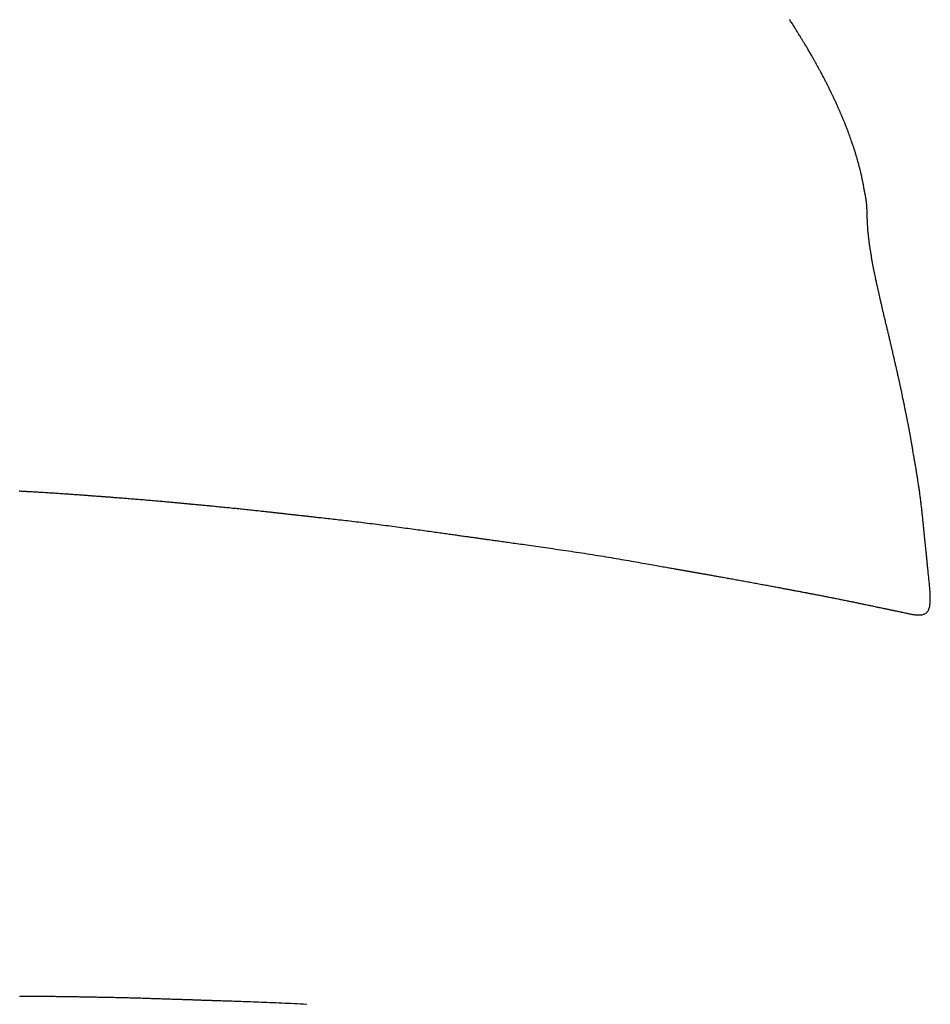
# Model space of a CAD drawing. Header units: millimetres. Extents: x -4577 to 1032787, y -66234 to 201209.
# Tile 106 of 256: x 3771.59 to 3773.17, y -8939.92 to -8938.22. Entities that reach past the tile are written whole.
import ezdxf

# ---------------------------------------------------------------- set-up
doc = ezdxf.new("R2010")
doc.units = ezdxf.units.MM
doc.linetypes.add('510_5_2OG_ELT_1004$0$11-07-22_DS_2OG$0$AUSGEZOGEN', pattern=[0])
doc.layers.add('510_5_2OG_ELT_1004$0$11-07-22_DS_2OG$0$EBENE_1', color=8, linetype='510_5_2OG_ELT_1004$0$11-07-22_DS_2OG$0$AUSGEZOGEN')

# ---------------------------------------------------------------- blocks, each defined once
blk = doc.blocks.new('510_5_2OG_ELT_1004')
at = {"layer": '510_5_2OG_ELT_1004$0$11-07-22_DS_2OG$0$EBENE_1'}
for points in [[(3772.0842, -8939.874), (3772.0786, -8939.8737), (3772.0731, -8939.8734), (3772.0676, -8939.8731), (3772.0622, -8939.8728), (3772.0567, -8939.8726), (3772.0514, -8939.8723), (3772.046, -8939.8721), (3772.0407, -8939.8719), (3772.0354, -8939.8716), (3772.0302, -8939.8714), (3772.0251, -8939.8712), (3772.02, -8939.871), (3772.015, -8939.8708), (3772.01, -8939.8706), (3772.0052, -8939.8704), (3772.0004, -8939.8702), (3771.9957, -8939.8701), (3771.9911, -8939.8699), (3771.9866, -8939.8697), (3771.9822, -8939.8696), (3771.9778, -8939.8694), (3771.9737, -8939.8693), (3771.9696, -8939.8691), (3771.9656, -8939.869), (3771.9618, -8939.8689), (3771.958, -8939.8688), (3771.9545, -8939.8686), (3771.951, -8939.8685), (3771.9477, -8939.8684), (3771.9445, -8939.8683), (3771.9415, -8939.8682), (3771.9385, -8939.8681), (3771.9357, -8939.868), (3771.933, -8939.8679), (3771.9303, -8939.8678), (3771.9278, -8939.8677), (3771.9254, -8939.8677), (3771.9231, -8939.8676), (3771.9208, -8939.8675), (3771.9187, -8939.8674), (3771.9166, -8939.8674), (3771.9146, -8939.8673), (3771.9126, -8939.8672), (3771.9108, -8939.8672), (3771.9089, -8939.8671), (3771.9072, -8939.8671), (3771.9055, -8939.867), (3771.9038, -8939.867), (3771.9022, -8939.8669), (3771.9006, -8939.8668), (3771.899, -8939.8668), (3771.8975, -8939.8667), (3771.896, -8939.8667), (3771.8945, -8939.8666), (3771.893, -8939.8666), (3771.8915, -8939.8665), (3771.8901, -8939.8665), (3771.8886, -8939.8664), (3771.8871, -8939.8664), (3771.8857, -8939.8663), (3771.8842, -8939.8663), (3771.8827, -8939.8663), (3771.8812, -8939.8662), (3771.8798, -8939.8662), (3771.8782, -8939.8661), (3771.8767, -8939.8661), (3771.8752, -8939.866), (3771.8737, -8939.8659), (3771.8721, -8939.8659), (3771.8705, -8939.8658), (3771.8689, -8939.8658), (3771.8673, -8939.8657), (3771.8657, -8939.8657), (3771.864, -8939.8656), (3771.8624, -8939.8656), (3771.8606, -8939.8655), (3771.8589, -8939.8655), (3771.8571, -8939.8654), (3771.8554, -8939.8653), (3771.8535, -8939.8653), (3771.8517, -8939.8652), (3771.8498, -8939.8652), (3771.8479, -8939.8651), (3771.8459, -8939.865), (3771.8439, -8939.865), (3771.8418, -8939.8649), (3771.8398, -8939.8648), (3771.8376, -8939.8648), (3771.8355, -8939.8647), (3771.8332, -8939.8646), (3771.831, -8939.8645), (3771.8287, -8939.8645), (3771.8264, -8939.8644), (3771.824, -8939.8643), (3771.8217, -8939.8642), (3771.8192, -8939.8641), (3771.8168, -8939.8641), (3771.8143, -8939.864), (3771.8118, -8939.8639), (3771.8093, -8939.8638), (3771.8067, -8939.8638), (3771.8041, -8939.8637), (3771.8015, -8939.8636), (3771.7989, -8939.8635), (3771.7963, -8939.8634), (3771.7936, -8939.8634), (3771.7909, -8939.8633), (3771.7883, -8939.8632), (3771.7856, -8939.8631), (3771.7829, -8939.863), (3771.7801, -8939.863), (3771.7774, -8939.8629), (3771.7747, -8939.8628), (3771.7719, -8939.8628), (3771.7692, -8939.8627), (3771.7664, -8939.8626), (3771.7637, -8939.8625), (3771.7609, -8939.8625), (3771.7582, -8939.8624), (3771.7554, -8939.8624), (3771.7527, -8939.8623), (3771.75, -8939.8622), (3771.7473, -8939.8622), (3771.7446, -8939.8621), (3771.7419, -8939.8621), (3771.7393, -8939.862), (3771.7367, -8939.862), (3771.7341, -8939.8619), (3771.7315, -8939.8619), (3771.729, -8939.8618), (3771.7265, -8939.8618), (3771.7241, -8939.8617), (3771.7217, -8939.8617), (3771.7194, -8939.8616), (3771.7171, -8939.8616), (3771.7148, -8939.8616), (3771.7126, -8939.8615), (3771.7105, -8939.8615), (3771.7085, -8939.8615), (3771.7065, -8939.8614), (3771.7046, -8939.8614), (3771.7027, -8939.8614), (3771.7009, -8939.8613), (3771.6992, -8939.8613), (3771.6976, -8939.8613), (3771.6961, -8939.8613), (3771.6946, -8939.8612), (3771.6933, -8939.8612), (3771.692, -8939.8612), (3771.6908, -8939.8612), (3771.6897, -8939.8612), (3771.6877, -8939.8611), (3771.686, -8939.8611), (3771.6846, -8939.8611), (3771.6824, -8939.8611), (3771.6802, -8939.861), (3771.6782, -8939.861), (3771.6762, -8939.861), (3771.6752, -8939.861), (3771.6739, -8939.8609), (3771.6724, -8939.8609), (3771.6696, -8939.8609), (3771.6686, -8939.8609), (3771.6674, -8939.8608), (3771.6662, -8939.8608), (3771.6649, -8939.8608), (3771.6635, -8939.8608), (3771.662, -8939.8608), (3771.6605, -8939.8607), (3771.6589, -8939.8607), (3771.6571, -8939.8607), (3771.6554, -8939.8607), (3771.6535, -8939.8606), (3771.6516, -8939.8606), (3771.6496, -8939.8606), (3771.6476, -8939.8605), (3771.6455, -8939.8605), (3771.6433, -8939.8605), (3771.6411, -8939.8605), (3771.6389, -8939.8604), (3771.6366, -8939.8604), (3771.6343, -8939.8604), (3771.6319, -8939.8603), (3771.6295, -8939.8603), (3771.627, -8939.8603), (3771.6245, -8939.8603), (3771.622, -8939.8602), (3771.6195, -8939.8602), (3771.6169, -8939.8602), (3771.6143, -8939.8602), (3771.6117, -8939.8601), (3771.6091, -8939.8601), (3771.6065, -8939.8601), (3771.6039, -8939.8601), (3771.6012, -8939.8601), (3771.5986, -8939.8601), (3771.596, -8939.86), (3771.5933, -8939.86), (3771.5907, -8939.86), (3771.5881, -8939.86), (3771.5854, -8939.86)], [(3771.5849, -8938.9834), (3771.5867, -8938.9835), (3771.5885, -8938.9836), (3771.5904, -8938.9837), (3771.5924, -8938.9838), (3771.5944, -8938.9839), (3771.5965, -8938.984), (3771.5986, -8938.9841), (3771.6008, -8938.9843), (3771.603, -8938.9844), (3771.6053, -8938.9845), (3771.6076, -8938.9846), (3771.61, -8938.9848), (3771.6124, -8938.9849), (3771.6148, -8938.9851), (3771.6173, -8938.9852), (3771.6198, -8938.9853), (3771.6223, -8938.9855), (3771.6248, -8938.9856), (3771.6274, -8938.9858), (3771.63, -8938.986), (3771.6326, -8938.9861), (3771.6352, -8938.9863), (3771.6378, -8938.9864), (3771.6404, -8938.9866), (3771.643, -8938.9868), (3771.6457, -8938.9869), (3771.6483, -8938.9871), (3771.6509, -8938.9873), (3771.6535, -8938.9875), (3771.6561, -8938.9876), (3771.6587, -8938.9878), (3771.6612, -8938.988), (3771.6638, -8938.9882), (3771.6663, -8938.9883), (3771.6688, -8938.9885), (3771.6712, -8938.9887), (3771.6737, -8938.9888), (3771.6761, -8938.989), (3771.6784, -8938.9892), (3771.6808, -8938.9893), (3771.683, -8938.9895), (3771.6853, -8938.9897), (3771.6874, -8938.9898), (3771.6896, -8938.99), (3771.6916, -8938.9901), (3771.6936, -8938.9903), (3771.6956, -8938.9904), (3771.6975, -8938.9906), (3771.6993, -8938.9907), (3771.7011, -8938.9908), (3771.7028, -8938.991), (3771.7044, -8938.9911), (3771.7059, -8938.9912), (3771.7073, -8938.9913), (3771.7087, -8938.9914), (3771.71, -8938.9915), (3771.7112, -8938.9916), (3771.7123, -8938.9917), (3771.7143, -8938.9918), (3771.716, -8938.992), (3771.7174, -8938.9921), (3771.7196, -8938.9922), (3771.7218, -8938.9924), (3771.7237, -8938.9925), (3771.7261, -8938.9927), (3771.7273, -8938.9928), (3771.7288, -8938.9929), (3771.7315, -8938.9931), (3771.7326, -8938.9932), (3771.7337, -8938.9933), (3771.7349, -8938.9934), (3771.7362, -8938.9935), (3771.7376, -8938.9936), (3771.7391, -8938.9937), (3771.7406, -8938.9938), (3771.7423, -8938.9939), (3771.744, -8938.9941), (3771.7458, -8938.9942), (3771.7476, -8938.9943), (3771.7495, -8938.9945), (3771.7515, -8938.9946), (3771.7536, -8938.9948), (3771.7557, -8938.9949), (3771.7578, -8938.9951), (3771.76, -8938.9953), (3771.7623, -8938.9955), (3771.7646, -8938.9956), (3771.767, -8938.9958), (3771.7694, -8938.996), (3771.7718, -8938.9962), (3771.7743, -8938.9964), (3771.7768, -8938.9966), (3771.7793, -8938.9968), (3771.7819, -8938.997), (3771.7845, -8938.9972), (3771.7871, -8938.9974), (3771.7897, -8938.9976), (3771.7923, -8938.9978), (3771.795, -8938.9981), (3771.7976, -8938.9983), (3771.8003, -8938.9985), (3771.8029, -8938.9987), (3771.8056, -8938.9989), (3771.8082, -8938.9992), (3771.8109, -8938.9994), (3771.8135, -8938.9996), (3771.8162, -8938.9999), (3771.8188, -8939.0001), (3771.8214, -8939.0003), (3771.824, -8939.0005), (3771.8265, -8939.0008), (3771.8291, -8939.001), (3771.8316, -8939.0012), (3771.834, -8939.0014), (3771.8365, -8939.0017), (3771.8388, -8939.0019), (3771.8412, -8939.0021), (3771.8435, -8939.0023), (3771.8458, -8939.0025), (3771.848, -8939.0027), (3771.8501, -8939.0029), (3771.8522, -8939.0031), (3771.8543, -8939.0033), (3771.8563, -8939.0035), (3771.8582, -8939.0037), (3771.86, -8939.0038), (3771.8618, -8939.004), (3771.8635, -8939.0042), (3771.8651, -8939.0043), (3771.8667, -8939.0045), (3771.8681, -8939.0046), (3771.8695, -8939.0047), (3771.8708, -8939.0048), (3771.872, -8939.005), (3771.8731, -8939.0051), (3771.8751, -8939.0053), (3771.8769, -8939.0054), (3771.8783, -8939.0056), (3771.8805, -8939.0058), (3771.8826, -8939.006), (3771.8838, -8939.0061), (3771.8848, -8939.0062), (3771.8866, -8939.0063), (3771.8878, -8939.0064), (3771.8892, -8939.0066), (3771.8919, -8939.0068), (3771.893, -8939.0069), (3771.8941, -8939.007), (3771.8953, -8939.0072), (3771.8966, -8939.0073), (3771.898, -8939.0074), (3771.8995, -8939.0075), (3771.9011, -8939.0077), (3771.9027, -8939.0078), (3771.9044, -8939.008), (3771.9062, -8939.0082), (3771.908, -8939.0083), (3771.91, -8939.0085), (3771.912, -8939.0087), (3771.914, -8939.0089), (3771.9161, -8939.0091), (3771.9183, -8939.0093), (3771.9205, -8939.0095), (3771.9228, -8939.0098), (3771.9251, -8939.01), (3771.9275, -8939.0102), (3771.9299, -8939.0104), (3771.9323, -8939.0107), (3771.9348, -8939.0109), (3771.9373, -8939.0112), (3771.9399, -8939.0114), (3771.9424, -8939.0117), (3771.945, -8939.0119), (3771.9477, -8939.0122), (3771.9503, -8939.0124), (3771.9529, -8939.0127), (3771.9556, -8939.013), (3771.9583, -8939.0132), (3771.9609, -8939.0135), (3771.9636, -8939.0138), (3771.9663, -8939.0141), (3771.9689, -8939.0143), (3771.9716, -8939.0146), (3771.9743, -8939.0149), (3771.9769, -8939.0152), (3771.9796, -8939.0155), (3771.9822, -8939.0157), (3771.9848, -8939.016), (3771.9874, -8939.0163), (3771.99, -8939.0166), (3771.9925, -8939.0168), (3771.9951, -8939.0171), (3771.9975, -8939.0174), (3772, -8939.0176), (3772.0025, -8939.0179), (3772.0049, -8939.0182), (3772.0072, -8939.0184), (3772.0096, -8939.0187), (3772.0118, -8939.0189), (3772.0141, -8939.0192), (3772.0163, -8939.0194), (3772.0184, -8939.0197), (3772.0205, -8939.0199), (3772.0226, -8939.0201), (3772.0246, -8939.0203), (3772.0265, -8939.0206), (3772.0284, -8939.0208), (3772.0302, -8939.021), (3772.032, -8939.0212), (3772.0337, -8939.0213), (3772.0353, -8939.0215), (3772.0369, -8939.0217), (3772.0384, -8939.0219), (3772.0398, -8939.022), (3772.0412, -8939.0222), (3772.0425, -8939.0223), (3772.0438, -8939.0225), (3772.045, -8939.0226), (3772.0462, -8939.0227), (3772.0473, -8939.0229), (3772.0484, -8939.023), (3772.0504, -8939.0232), (3772.0523, -8939.0234), (3772.054, -8939.0236), (3772.0556, -8939.0238), (3772.0571, -8939.024), (3772.0586, -8939.0241), (3772.0599, -8939.0243), (3772.0613, -8939.0244), (3772.0626, -8939.0246), (3772.0639, -8939.0247), (3772.0652, -8939.0248), (3772.0665, -8939.025), (3772.068, -8939.0252), (3772.0695, -8939.0253), (3772.0711, -8939.0255), (3772.074, -8939.0258), (3772.075, -8939.0259), (3772.0761, -8939.0261), (3772.0772, -8939.0262), (3772.0784, -8939.0263), (3772.0797, -8939.0265), (3772.0811, -8939.0266), (3772.0825, -8939.0268), (3772.084, -8939.0269), (3772.0856, -8939.0271), (3772.0872, -8939.0273), (3772.089, -8939.0275), (3772.0908, -8939.0277), (3772.0928, -8939.0279), (3772.0948, -8939.0281), (3772.097, -8939.0284), (3772.0992, -8939.0286), (3772.1016, -8939.0289), (3772.104, -8939.0292), (3772.1066, -8939.0294), (3772.1093, -8939.0297), (3772.112, -8939.0301), (3772.1149, -8939.0304), (3772.1179, -8939.0307), (3772.1209, -8939.031), (3772.124, -8939.0314), (3772.1272, -8939.0318), (3772.1305, -8939.0321), (3772.1338, -8939.0325), (3772.1372, -8939.0329), (3772.1406, -8939.0333), (3772.1442, -8939.0337), (3772.1477, -8939.0341), (3772.1514, -8939.0345), (3772.155, -8939.0349), (3772.1588, -8939.0354), (3772.1625, -8939.0358), (3772.1663, -8939.0363), (3772.1702, -8939.0367), (3772.174, -8939.0372), (3772.1779, -8939.0377), (3772.1818, -8939.0381), (3772.1857, -8939.0386), (3772.1897, -8939.0391), (3772.1936, -8939.0396), (3772.1976, -8939.0401), (3772.2015, -8939.0406), (3772.2055, -8939.0411), (3772.2094, -8939.0416), (3772.2134, -8939.0421), (3772.2173, -8939.0426), (3772.2213, -8939.0431), (3772.2252, -8939.0436), (3772.2291, -8939.0441), (3772.233, -8939.0446), (3772.2369, -8939.0451), (3772.2407, -8939.0456), (3772.2445, -8939.0461), (3772.2484, -8939.0467), (3772.2521, -8939.0472), (3772.2559, -8939.0477), (3772.2596, -8939.0482), (3772.2633, -8939.0487), (3772.2669, -8939.0492), (3772.2705, -8939.0497), (3772.2741, -8939.0502), (3772.2776, -8939.0506), (3772.2811, -8939.0511), (3772.2845, -8939.0516), (3772.2879, -8939.0521), (3772.2912, -8939.0525), (3772.2945, -8939.053), (3772.2977, -8939.0534), (3772.3009, -8939.0539), (3772.304, -8939.0543), (3772.307, -8939.0547), (3772.31, -8939.0551), (3772.3129, -8939.0556), (3772.3157, -8939.0559), (3772.3185, -8939.0563), (3772.3212, -8939.0567), (3772.3239, -8939.0571), (3772.3264, -8939.0574), (3772.329, -8939.0578), (3772.3315, -8939.0582), (3772.3339, -8939.0585), (3772.3363, -8939.0588), (3772.3387, -8939.0592), (3772.341, -8939.0595), (3772.3432, -8939.0598), (3772.3454, -8939.0601), (3772.3476, -8939.0604), (3772.3498, -8939.0607), (3772.3519, -8939.061), (3772.354, -8939.0613), (3772.3561, -8939.0616), (3772.3581, -8939.0619), (3772.3601, -8939.0622), (3772.3621, -8939.0624), (3772.3641, -8939.0627), (3772.3661, -8939.063), (3772.368, -8939.0633), (3772.37, -8939.0635), (3772.3719, -8939.0638), (3772.3738, -8939.0641), (3772.3757, -8939.0643), (3772.3777, -8939.0646), (3772.3796, -8939.0649), (3772.3815, -8939.0651), (3772.3834, -8939.0654), (3772.3854, -8939.0657), (3772.3873, -8939.066), (3772.3893, -8939.0662), (3772.3912, -8939.0665), (3772.3932, -8939.0668), (3772.3953, -8939.0671), (3772.3973, -8939.0674), (3772.3994, -8939.0677), (3772.4015, -8939.0679), (3772.4037, -8939.0682), (3772.4059, -8939.0686), (3772.4081, -8939.0689), (3772.4104, -8939.0692), (3772.4127, -8939.0695), (3772.4151, -8939.0698), (3772.4176, -8939.0702), (3772.4201, -8939.0705), (3772.4226, -8939.0709), (3772.4253, -8939.0713), (3772.4279, -8939.0716), (3772.4307, -8939.072), (3772.4335, -8939.0724), (3772.4365, -8939.0728), (3772.4395, -8939.0732), (3772.4425, -8939.0737), (3772.4457, -8939.0741), (3772.4489, -8939.0746), (3772.4523, -8939.075), (3772.4557, -8939.0755), (3772.4592, -8939.076), (3772.4628, -8939.0765), (3772.4665, -8939.077), (3772.4703, -8939.0776), (3772.4741, -8939.0781), (3772.478, -8939.0787), (3772.4819, -8939.0792), (3772.486, -8939.0798), (3772.4901, -8939.0804), (3772.4942, -8939.081), (3772.4984, -8939.0816), (3772.5027, -8939.0822), (3772.507, -8939.0828), (3772.5113, -8939.0834), (3772.5157, -8939.0841), (3772.5201, -8939.0847), (3772.5246, -8939.0854), (3772.5291, -8939.086), (3772.5336, -8939.0867), (3772.5382, -8939.0874), (3772.5428, -8939.0881), (3772.5474, -8939.0888), (3772.552, -8939.0895), (3772.5566, -8939.0902), (3772.5613, -8939.0909), (3772.5659, -8939.0916), (3772.5706, -8939.0924), (3772.5752, -8939.0931), (3772.5799, -8939.0938), (3772.5846, -8939.0946), (3772.5892, -8939.0953), (3772.5938, -8939.0961), (3772.5985, -8939.0968), (3772.6031, -8939.0976), (3772.6076, -8939.0984), (3772.6122, -8939.0991), (3772.6167, -8939.0999), (3772.6212, -8939.1006), (3772.6256, -8939.1014), (3772.63, -8939.1021), (3772.6343, -8939.1028), (3772.6386, -8939.1036), (3772.6429, -8939.1043), (3772.647, -8939.105), (3772.6511, -8939.1057), (3772.6552, -8939.1064), (3772.6592, -8939.1071), (3772.6631, -8939.1078), (3772.6669, -8939.1085), (3772.6706, -8939.1091), (3772.6743, -8939.1098), (3772.6778, -8939.1104), (3772.6813, -8939.111), (3772.6846, -8939.1116), (3772.6879, -8939.1122), (3772.691, -8939.1127), (3772.6941, -8939.1133), (3772.697, -8939.1138), (3772.6998, -8939.1143), (3772.7025, -8939.1148), (3772.7051, -8939.1152), (3772.7076, -8939.1157), (3772.71, -8939.1161), (3772.7122, -8939.1165), (3772.7144, -8939.1169), (3772.7165, -8939.1172), (3772.7185, -8939.1176), (3772.7204, -8939.1179), (3772.7223, -8939.1183), (3772.724, -8939.1186), (3772.7257, -8939.1189), (3772.7274, -8939.1192), (3772.7289, -8939.1194), (3772.7304, -8939.1197), (3772.7319, -8939.12), (3772.7333, -8939.1202), (3772.7346, -8939.1204), (3772.7359, -8939.1207), (3772.7372, -8939.1209), (3772.7384, -8939.1211), (3772.7396, -8939.1213), (3772.7408, -8939.1215), (3772.742, -8939.1217), (3772.7431, -8939.1219), (3772.7442, -8939.1221), (3772.7453, -8939.1223), (3772.7464, -8939.1225), (3772.7475, -8939.1227), (3772.7486, -8939.1229), (3772.7497, -8939.1231), (3772.7508, -8939.1233), (3772.7519, -8939.1235), (3772.753, -8939.1237), (3772.7541, -8939.1239), (3772.7552, -8939.1241), (3772.7563, -8939.1243), (3772.7575, -8939.1245), (3772.7586, -8939.1247), (3772.7598, -8939.1249), (3772.761, -8939.1251), (3772.7622, -8939.1253), (3772.7634, -8939.1255), (3772.7647, -8939.1258), (3772.766, -8939.126), (3772.7673, -8939.1262), (3772.7686, -8939.1265), (3772.7699, -8939.1267), (3772.7713, -8939.1269), (3772.7727, -8939.1272), (3772.7742, -8939.1274), (3772.7757, -8939.1277), (3772.7772, -8939.128), (3772.7787, -8939.1282), (3772.7803, -8939.1285), (3772.7819, -8939.1288), (3772.7836, -8939.1291), (3772.7853, -8939.1294), (3772.7871, -8939.1297), (3772.7889, -8939.13), (3772.7907, -8939.1304), (3772.7926, -8939.1307), (3772.7945, -8939.1311), (3772.7965, -8939.1314), (3772.7985, -8939.1318), (3772.8006, -8939.1321), (3772.8026, -8939.1325), (3772.8048, -8939.1329), (3772.8069, -8939.1332), (3772.8091, -8939.1336), (3772.8113, -8939.134), (3772.8135, -8939.1344), (3772.8158, -8939.1348), (3772.8181, -8939.1352), (3772.8204, -8939.1356), (3772.8227, -8939.1361), (3772.825, -8939.1365), (3772.8274, -8939.1369), (3772.8298, -8939.1373), (3772.8322, -8939.1378), (3772.8346, -8939.1382), (3772.837, -8939.1386), (3772.8395, -8939.1391), (3772.8419, -8939.1395), (3772.8444, -8939.14), (3772.8468, -8939.1404), (3772.8493, -8939.1409), (3772.8517, -8939.1413), (3772.8542, -8939.1418), (3772.8567, -8939.1422), (3772.8591, -8939.1427), (3772.8616, -8939.1431), (3772.864, -8939.1436), (3772.8665, -8939.144), (3772.8689, -8939.1445), (3772.8713, -8939.1449), (3772.8737, -8939.1454), (3772.8761, -8939.1458), (3772.8785, -8939.1462), (3772.8808, -8939.1467), (3772.8831, -8939.1471), (3772.8853, -8939.1475), (3772.8876, -8939.1479), (3772.8898, -8939.1484), (3772.892, -8939.1488), (3772.8941, -8939.1492), (3772.8962, -8939.1496), (3772.8982, -8939.1499), (3772.9002, -8939.1503), (3772.9021, -8939.1507), (3772.904, -8939.151), (3772.9059, -8939.1514), (3772.9076, -8939.1517), (3772.9093, -8939.152), (3772.911, -8939.1524), (3772.9126, -8939.1527), (3772.9141, -8939.1529), (3772.9156, -8939.1532), (3772.9169, -8939.1535), (3772.9182, -8939.1537), (3772.9195, -8939.154), (3772.9206, -8939.1542), (3772.9217, -8939.1544), (3772.9237, -8939.1548), (3772.9255, -8939.1551), (3772.927, -8939.1554), (3772.9284, -8939.1556), (3772.9296, -8939.1559), (3772.9314, -8939.1562), (3772.9328, -8939.1565), (3772.9357, -8939.157), (3772.9367, -8939.1572), (3772.938, -8939.1575), (3772.9397, -8939.1578), (3772.9407, -8939.158), (3772.9419, -8939.1582), (3772.9432, -8939.1584), (3772.9447, -8939.1587), (3772.9464, -8939.159), (3772.9483, -8939.1594), (3772.9494, -8939.1596), (3772.9504, -8939.1598), (3772.9516, -8939.16), (3772.9528, -8939.1603), (3772.9541, -8939.1605), (3772.9554, -8939.1607), (3772.9568, -8939.161), (3772.9582, -8939.1613), (3772.9596, -8939.1616), (3772.9612, -8939.1618), (3772.9627, -8939.1621), (3772.9643, -8939.1624), (3772.966, -8939.1628), (3772.9676, -8939.1631), (3772.9693, -8939.1634), (3772.9711, -8939.1637), (3772.9729, -8939.1641), (3772.9747, -8939.1644), (3772.9765, -8939.1648), (3772.9784, -8939.1651), (3772.9803, -8939.1655), (3772.9822, -8939.1659), (3772.9841, -8939.1662), (3772.9861, -8939.1666), (3772.988, -8939.167), (3772.99, -8939.1674), (3772.992, -8939.1678), (3772.994, -8939.1682), (3772.996, -8939.1686), (3772.998, -8939.169), (3773, -8939.1694), (3773.002, -8939.1698), (3773.004, -8939.1702), (3773.0061, -8939.1706), (3773.0081, -8939.171), (3773.0101, -8939.1714), (3773.0121, -8939.1718), (3773.014, -8939.1722), (3773.016, -8939.1726), (3773.018, -8939.173), (3773.0199, -8939.1734), (3773.0218, -8939.1738), (3773.0237, -8939.1742), (3773.0256, -8939.1745), (3773.0275, -8939.1749), (3773.0293, -8939.1753), (3773.0311, -8939.1757), (3773.0329, -8939.176), (3773.0346, -8939.1764), (3773.0363, -8939.1768), (3773.038, -8939.1771), (3773.0396, -8939.1774), (3773.0412, -8939.1778), (3773.0428, -8939.1781), (3773.0443, -8939.1784), (3773.0457, -8939.1787), (3773.0471, -8939.179), (3773.0485, -8939.1793), (3773.0498, -8939.1796), (3773.0511, -8939.1798), (3773.0523, -8939.1801), (3773.0534, -8939.1803), (3773.0545, -8939.1805), (3773.0565, -8939.1809), (3773.0582, -8939.1813), (3773.0598, -8939.1816), (3773.0612, -8939.1819), (3773.0624, -8939.1822), (3773.0644, -8939.1826), (3773.0659, -8939.1829), (3773.0679, -8939.1833), (3773.0706, -8939.1839), (3773.0718, -8939.1842), (3773.0742, -8939.1847), (3773.0752, -8939.1849), (3773.0764, -8939.1851), (3773.0777, -8939.1854), (3773.0792, -8939.1857), (3773.0808, -8939.186), (3773.0836, -8939.1866), (3773.0846, -8939.1868), (3773.0857, -8939.1871), (3773.0868, -8939.1873), (3773.0879, -8939.1875), (3773.0891, -8939.1878), (3773.0903, -8939.188), (3773.0915, -8939.1883), (3773.0928, -8939.1886), (3773.0941, -8939.1888), (3773.0954, -8939.1891), (3773.0968, -8939.1894), (3773.0982, -8939.1897), (3773.0996, -8939.19), (3773.1011, -8939.1903), (3773.1025, -8939.1906), (3773.104, -8939.1909), (3773.1055, -8939.1912), (3773.107, -8939.1916), (3773.1086, -8939.1919), (3773.1101, -8939.1922), (3773.1117, -8939.1925), (3773.1132, -8939.1929), (3773.1148, -8939.1932), (3773.1164, -8939.1936), (3773.118, -8939.1939), (3773.1196, -8939.1942), (3773.1212, -8939.1946), (3773.1228, -8939.1949), (3773.1244, -8939.1953), (3773.126, -8939.1956), (3773.1276, -8939.1959), (3773.1292, -8939.1963), (3773.1308, -8939.1966), (3773.1323, -8939.1969), (3773.1339, -8939.1972), (3773.1354, -8939.1975), (3773.137, -8939.1977), (3773.1385, -8939.1979), (3773.14, -8939.1981), (3773.1414, -8939.1983), (3773.1429, -8939.1984), (3773.1443, -8939.1985), (3773.1457, -8939.1985), (3773.147, -8939.1985), (3773.1484, -8939.1985), (3773.1496, -8939.1984), (3773.1509, -8939.1982), (3773.1521, -8939.198), (3773.1533, -8939.1978), (3773.1544, -8939.1974), (3773.1555, -8939.1971), (3773.1565, -8939.1966), (3773.1575, -8939.1961), (3773.1585, -8939.1955), (3773.1594, -8939.1948), (3773.1602, -8939.1941), (3773.161, -8939.1932), (3773.1617, -8939.1923), (3773.1623, -8939.1913), (3773.1629, -8939.1902), (3773.1635, -8939.1891), (3773.1639, -8939.1878), (3773.1644, -8939.1865), (3773.1648, -8939.1851), (3773.1651, -8939.1836), (3773.1654, -8939.1821), (3773.1656, -8939.1805), (3773.1658, -8939.1788), (3773.166, -8939.1771), (3773.1661, -8939.1753), (3773.1662, -8939.1735), (3773.1662, -8939.1716), (3773.1662, -8939.1697), (3773.1662, -8939.1677), (3773.1661, -8939.1657), (3773.1661, -8939.1637), (3773.166, -8939.1616), (3773.1659, -8939.1595), (3773.1657, -8939.1573), (3773.1656, -8939.1552), (3773.1654, -8939.153), (3773.1652, -8939.1508), (3773.165, -8939.1485), (3773.1648, -8939.1463), (3773.1646, -8939.144), (3773.1643, -8939.1418), (3773.1641, -8939.1395), (3773.1639, -8939.1372), (3773.1637, -8939.135), (3773.1634, -8939.1327), (3773.1632, -8939.1304), (3773.163, -8939.1282), (3773.1627, -8939.1259), (3773.1625, -8939.1237), (3773.1623, -8939.1214), (3773.1621, -8939.1192), (3773.1618, -8939.117), (3773.1616, -8939.1148), (3773.1614, -8939.1127), (3773.1612, -8939.1105), (3773.161, -8939.1084), (3773.1607, -8939.1064), (3773.1605, -8939.1043), (3773.1603, -8939.1023), (3773.1601, -8939.1003), (3773.1599, -8939.0983), (3773.1597, -8939.0964), (3773.1595, -8939.0946), (3773.1594, -8939.0927), (3773.1592, -8939.0909), (3773.159, -8939.0892), (3773.1588, -8939.0875), (3773.1587, -8939.0859), (3773.1585, -8939.0843), (3773.1583, -8939.0827), (3773.1582, -8939.0813), (3773.158, -8939.0798), (3773.1579, -8939.0785), (3773.1578, -8939.0772), (3773.1576, -8939.076), (3773.1575, -8939.0748), (3773.1574, -8939.0737), (3773.1573, -8939.0726), (3773.1571, -8939.0706), (3773.1569, -8939.0688), (3773.1568, -8939.0672), (3773.1566, -8939.0658), (3773.1565, -8939.0645), (3773.1564, -8939.0633), (3773.1562, -8939.0613), (3773.156, -8939.0596), (3773.1558, -8939.058), (3773.1557, -8939.0565), (3773.1555, -8939.0549), (3773.1553, -8939.0531), (3773.1552, -8939.0521), (3773.1551, -8939.051), (3773.155, -8939.0498), (3773.1549, -8939.0485), (3773.1547, -8939.0471), (3773.1546, -8939.0455), (3773.1544, -8939.0438), (3773.1542, -8939.0419), (3773.1541, -8939.0409), (3773.154, -8939.0399), (3773.1539, -8939.0388), (3773.1538, -8939.0376), (3773.1536, -8939.0364), (3773.1535, -8939.0351), (3773.1534, -8939.0338), (3773.1533, -8939.0325), (3773.1531, -8939.0311), (3773.153, -8939.0297), (3773.1528, -8939.0282), (3773.1527, -8939.0267), (3773.1525, -8939.0252), (3773.1523, -8939.0236), (3773.1522, -8939.022), (3773.152, -8939.0204), (3773.1518, -8939.0188), (3773.1516, -8939.0171), (3773.1514, -8939.0154), (3773.1512, -8939.0136), (3773.151, -8939.0119), (3773.1508, -8939.0101), (3773.1506, -8939.0083), (3773.1504, -8939.0065), (3773.1502, -8939.0047), (3773.15, -8939.0029), (3773.1497, -8939.001), (3773.1495, -8938.9992), (3773.1493, -8938.9973), (3773.149, -8938.9955), (3773.1488, -8938.9936), (3773.1486, -8938.9917), (3773.1483, -8938.9898), (3773.148, -8938.988), (3773.1478, -8938.9861), (3773.1475, -8938.9842), (3773.1473, -8938.9823), (3773.147, -8938.9805), (3773.1467, -8938.9786), (3773.1465, -8938.9768), (3773.1462, -8938.975), (3773.1459, -8938.9732), (3773.1456, -8938.9714), (3773.1454, -8938.9696), (3773.1451, -8938.9679), (3773.1448, -8938.9661), (3773.1445, -8938.9644), (3773.1443, -8938.9627), (3773.144, -8938.9611), (3773.1437, -8938.9594), (3773.1435, -8938.9578), (3773.1432, -8938.9562), (3773.143, -8938.9547), (3773.1427, -8938.9532), (3773.1425, -8938.9517), (3773.1422, -8938.9503), (3773.142, -8938.9489), (3773.1418, -8938.9476), (3773.1416, -8938.9463), (3773.1414, -8938.945), (3773.1412, -8938.9438), (3773.141, -8938.9426), (3773.1408, -8938.9415), (3773.1406, -8938.9405), (3773.1403, -8938.9385), (3773.14, -8938.9367), (3773.1397, -8938.9351), (3773.1394, -8938.9336), (3773.1392, -8938.9323), (3773.139, -8938.9312), (3773.1387, -8938.9292), (3773.1384, -8938.9275), (3773.1382, -8938.9261), (3773.1379, -8938.9249), (3773.1377, -8938.9236), (3773.1375, -8938.9224), (3773.1373, -8938.921), (3773.137, -8938.9194), (3773.1367, -8938.9175), (3773.1365, -8938.9165), (3773.1363, -8938.9154), (3773.1361, -8938.9142), (3773.1359, -8938.9128), (3773.1357, -8938.9114), (3773.1354, -8938.9098), (3773.1351, -8938.9082), (3773.1348, -8938.9064), (3773.1345, -8938.9045), (3773.1343, -8938.9035), (3773.1341, -8938.9025), (3773.134, -8938.9014), (3773.1338, -8938.9004), (3773.1336, -8938.8993), (3773.1334, -8938.8982), (3773.1332, -8938.8971), (3773.133, -8938.8959), (3773.1328, -8938.8948), (3773.1326, -8938.8936), (3773.1324, -8938.8925), (3773.1322, -8938.8913), (3773.132, -8938.8901), (3773.1318, -8938.8889), (3773.1316, -8938.8877), (3773.1313, -8938.8864), (3773.1311, -8938.8852), (3773.1309, -8938.884), (3773.1307, -8938.8827), (3773.1304, -8938.8815), (3773.1302, -8938.8802), (3773.13, -8938.879), (3773.1297, -8938.8777), (3773.1295, -8938.8765), (3773.1293, -8938.8752), (3773.129, -8938.874), (3773.1288, -8938.8727), (3773.1286, -8938.8715), (3773.1283, -8938.8703), (3773.1281, -8938.869), (3773.1279, -8938.8678), (3773.1276, -8938.8666), (3773.1274, -8938.8654), (3773.1272, -8938.8642), (3773.1269, -8938.8631), (3773.1267, -8938.8619), (3773.1265, -8938.8608), (3773.1263, -8938.8597), (3773.126, -8938.8586), (3773.1258, -8938.8575), (3773.1256, -8938.8565), (3773.1254, -8938.8555), (3773.125, -8938.8535), (3773.1246, -8938.8516), (3773.1243, -8938.8499), (3773.124, -8938.8483), (3773.1237, -8938.8468), (3773.1234, -8938.8455), (3773.1232, -8938.8444), (3773.1228, -8938.8425), (3773.1225, -8938.8411), (3773.1221, -8938.8391), (3773.1215, -8938.836), (3773.1212, -8938.8347), (3773.1209, -8938.833), (3773.1206, -8938.8319), (3773.1204, -8938.8307), (3773.1201, -8938.8294), (3773.1198, -8938.8279), (3773.1195, -8938.8264), (3773.1192, -8938.8247), (3773.1188, -8938.8229), (3773.1182, -8938.82), (3773.118, -8938.8191), (3773.1178, -8938.818), (3773.1176, -8938.817), (3773.1174, -8938.816), (3773.1171, -8938.8149), (3773.1169, -8938.8139), (3773.1167, -8938.8128), (3773.1165, -8938.8117), (3773.1162, -8938.8106), (3773.116, -8938.8095), (3773.1158, -8938.8084), (3773.1155, -8938.8073), (3773.1153, -8938.8061), (3773.1151, -8938.805), (3773.1148, -8938.8039), (3773.1146, -8938.8028), (3773.1143, -8938.8016), (3773.1141, -8938.8005), (3773.1138, -8938.7994), (3773.1136, -8938.7983), (3773.1133, -8938.7971), (3773.1131, -8938.796), (3773.1129, -8938.7949), (3773.1126, -8938.7938), (3773.1124, -8938.7927), (3773.1121, -8938.7917), (3773.1119, -8938.7906), (3773.1117, -8938.7896), (3773.1114, -8938.7885), (3773.1112, -8938.7875), (3773.111, -8938.7865), (3773.1105, -8938.7845), (3773.1101, -8938.7827), (3773.1097, -8938.7809), (3773.1093, -8938.7792), (3773.109, -8938.7777), (3773.1087, -8938.7762), (3773.1084, -8938.7749), (3773.1081, -8938.7737), (3773.1076, -8938.7717), (3773.1073, -8938.7703), (3773.1068, -8938.768), (3773.106, -8938.7647), (3773.1058, -8938.7635), (3773.1054, -8938.7618), (3773.1051, -8938.7608), (3773.1049, -8938.7597), (3773.1046, -8938.7584), (3773.1043, -8938.7571), (3773.1039, -8938.7556), (3773.1036, -8938.754), (3773.1032, -8938.7524), (3773.1028, -8938.7507), (3773.1024, -8938.7489), (3773.102, -8938.747), (3773.1013, -8938.7441), (3773.1011, -8938.7432), (3773.1009, -8938.7422), (3773.1006, -8938.7412), (3773.1004, -8938.7402), (3773.1002, -8938.7392), (3773.0999, -8938.7382), (3773.0997, -8938.7371), (3773.0995, -8938.7361), (3773.0992, -8938.7351), (3773.099, -8938.7341), (3773.0988, -8938.7331), (3773.0985, -8938.7321), (3773.0983, -8938.7311), (3773.098, -8938.7301), (3773.0978, -8938.7291), (3773.0976, -8938.7281), (3773.0973, -8938.7271), (3773.0969, -8938.7251), (3773.0964, -8938.7232), (3773.096, -8938.7213), (3773.0956, -8938.7195), (3773.0951, -8938.7178), (3773.0947, -8938.7161), (3773.0944, -8938.7145), (3773.094, -8938.7129), (3773.0937, -8938.7115), (3773.0933, -8938.7102), (3773.093, -8938.709), (3773.0928, -8938.7078), (3773.0923, -8938.7059), (3773.0919, -8938.7044), (3773.0916, -8938.7031), (3773.0912, -8938.7013), (3773.0909, -8938.7), (3773.0906, -8938.6987), (3773.0902, -8938.6971), (3773.09, -8938.696), (3773.0897, -8938.6948), (3773.0893, -8938.6934), (3773.0887, -8938.6907), (3773.0884, -8938.6897), (3773.0882, -8938.6886), (3773.0879, -8938.6874), (3773.0876, -8938.6863), (3773.0873, -8938.685), (3773.087, -8938.6838), (3773.0867, -8938.6825), (3773.0864, -8938.6811), (3773.0861, -8938.6798), (3773.0858, -8938.6784), (3773.0854, -8938.677), (3773.0851, -8938.6756), (3773.0848, -8938.6742), (3773.0845, -8938.6728), (3773.0841, -8938.6714), (3773.0838, -8938.67), (3773.0835, -8938.6687), (3773.0832, -8938.6673), (3773.0829, -8938.666), (3773.0826, -8938.6647), (3773.0823, -8938.6635), (3773.082, -8938.6623), (3773.0818, -8938.6611), (3773.0815, -8938.6601), (3773.0811, -8938.6581), (3773.0807, -8938.6565), (3773.0804, -8938.6551), (3773.0799, -8938.6529), (3773.0791, -8938.6494), (3773.0788, -8938.6482), (3773.0785, -8938.6468), (3773.0779, -8938.6442), (3773.0777, -8938.6432), (3773.0774, -8938.6422), (3773.0772, -8938.6411), (3773.0769, -8938.6399), (3773.0767, -8938.6388), (3773.0764, -8938.6376), (3773.0761, -8938.6364), (3773.0758, -8938.6351), (3773.0756, -8938.6339), (3773.0753, -8938.6326), (3773.075, -8938.6314), (3773.0747, -8938.6301), (3773.0744, -8938.6289), (3773.0742, -8938.6276), (3773.0739, -8938.6264), (3773.0736, -8938.6252), (3773.0734, -8938.6241), (3773.0731, -8938.623), (3773.0729, -8938.6219), (3773.0727, -8938.6208), (3773.0723, -8938.6189), (3773.0719, -8938.6172), (3773.0716, -8938.6159), (3773.0711, -8938.6134), (3773.0703, -8938.61), (3773.0701, -8938.6088), (3773.0698, -8938.6074), (3773.0692, -8938.6048), (3773.069, -8938.6038), (3773.0688, -8938.6028), (3773.0686, -8938.6017), (3773.0683, -8938.6006), (3773.0681, -8938.5995), (3773.0679, -8938.5983), (3773.0676, -8938.5972), (3773.0674, -8938.596), (3773.0672, -8938.5948), (3773.067, -8938.5936), (3773.0667, -8938.5924), (3773.0665, -8938.5912), (3773.0663, -8938.59), (3773.0661, -8938.5889), (3773.0659, -8938.5877), (3773.0657, -8938.5866), (3773.0655, -8938.5855), (3773.0653, -8938.5845), (3773.065, -8938.5825), (3773.0647, -8938.5807), (3773.0644, -8938.5791), (3773.0642, -8938.5778), (3773.0639, -8938.5758), (3773.0636, -8938.5738), (3773.0633, -8938.5721), (3773.0631, -8938.571), (3773.0629, -8938.5694), (3773.0627, -8938.5684), (3773.0625, -8938.5672), (3773.0623, -8938.5659), (3773.0621, -8938.5645), (3773.0618, -8938.563), (3773.0616, -8938.5614), (3773.0614, -8938.5598), (3773.0611, -8938.5582), (3773.0609, -8938.5565), (3773.0607, -8938.5549), (3773.0605, -8938.5534), (3773.0603, -8938.5519), (3773.0601, -8938.5505), (3773.0599, -8938.5492), (3773.0597, -8938.5471), (3773.0594, -8938.5447), (3773.059, -8938.5415), (3773.0588, -8938.5403), (3773.0587, -8938.5387), (3773.0584, -8938.5369), (3773.0583, -8938.5358), (3773.0582, -8938.5348), (3773.0581, -8938.5338), (3773.058, -8938.5327), (3773.0579, -8938.5316), (3773.0579, -8938.5306), (3773.0578, -8938.5295), (3773.0577, -8938.5284), (3773.0577, -8938.5274), (3773.0576, -8938.5263), (3773.0576, -8938.5252), (3773.0575, -8938.5242), (3773.0574, -8938.5231), (3773.0574, -8938.5219), (3773.0573, -8938.5207), (3773.0573, -8938.5194), (3773.0572, -8938.5181), (3773.0571, -8938.5165), (3773.0571, -8938.5149), (3773.057, -8938.5131), (3773.0569, -8938.5102), (3773.0569, -8938.5092), (3773.0568, -8938.5082), (3773.0568, -8938.5071), (3773.0568, -8938.5061), (3773.0567, -8938.505), (3773.0567, -8938.5039), (3773.0566, -8938.5028), (3773.0566, -8938.5018), (3773.0566, -8938.5007), (3773.0565, -8938.4996), (3773.0565, -8938.4985), (3773.0565, -8938.4974), (3773.0564, -8938.4963), (3773.0564, -8938.4952), (3773.0563, -8938.4941), (3773.0563, -8938.4931), (3773.0562, -8938.492), (3773.0562, -8938.4909), (3773.0561, -8938.4898), (3773.056, -8938.4887), (3773.0559, -8938.4876), (3773.0558, -8938.4866), (3773.0557, -8938.4855), (3773.0556, -8938.4844), (3773.0555, -8938.4833), (3773.0553, -8938.4823), (3773.0552, -8938.4812), (3773.055, -8938.4801), (3773.0549, -8938.4791), (3773.0547, -8938.4781), (3773.0544, -8938.4761), (3773.0541, -8938.4742), (3773.0538, -8938.4724), (3773.0535, -8938.4708), (3773.0532, -8938.4694), (3773.0529, -8938.4681), (3773.0527, -8938.4669), (3773.0525, -8938.4658), (3773.0522, -8938.4639), (3773.0519, -8938.4622), (3773.0515, -8938.4604), (3773.0513, -8938.4594), (3773.0511, -8938.4583), (3773.0509, -8938.457), (3773.0507, -8938.4556), (3773.0503, -8938.454), (3773.05, -8938.4521), (3773.0498, -8938.4511), (3773.0496, -8938.45), (3773.0494, -8938.4489), (3773.0492, -8938.4477), (3773.0489, -8938.4465), (3773.0487, -8938.4453), (3773.0485, -8938.444), (3773.0482, -8938.4427), (3773.0479, -8938.4414), (3773.0476, -8938.4401), (3773.0474, -8938.4387), (3773.0471, -8938.4374), (3773.0468, -8938.436), (3773.0464, -8938.4346), (3773.0461, -8938.4333), (3773.0458, -8938.4319), (3773.0455, -8938.4306), (3773.0451, -8938.4292), (3773.0448, -8938.4278), (3773.0444, -8938.4265), (3773.0441, -8938.4251), (3773.0437, -8938.4238), (3773.0434, -8938.4224), (3773.043, -8938.4211), (3773.0427, -8938.4197), (3773.0423, -8938.4184), (3773.0419, -8938.417), (3773.0416, -8938.4157), (3773.0412, -8938.4143), (3773.0408, -8938.413), (3773.0404, -8938.4116), (3773.0401, -8938.4103), (3773.0397, -8938.4089), (3773.0393, -8938.4076), (3773.039, -8938.4062), (3773.0386, -8938.4049), (3773.0382, -8938.4035), (3773.0378, -8938.4022), (3773.0374, -8938.4008), (3773.037, -8938.3995), (3773.0366, -8938.3981), (3773.0362, -8938.3968), (3773.0358, -8938.3955), (3773.0354, -8938.3941), (3773.035, -8938.3928), (3773.0345, -8938.3915), (3773.0341, -8938.3902), (3773.0337, -8938.3889), (3773.0333, -8938.3876), (3773.0329, -8938.3864), (3773.0325, -8938.3852), (3773.0321, -8938.3841), (3773.0317, -8938.383), (3773.0313, -8938.382), (3773.0307, -8938.3801), (3773.0301, -8938.3785), (3773.0297, -8938.3772), (3773.0289, -8938.3751), (3773.028, -8938.3726), (3773.0277, -8938.3716), (3773.0273, -8938.3704), (3773.0264, -8938.3678), (3773.026, -8938.3668), (3773.0256, -8938.3658), (3773.0252, -8938.3647), (3773.0248, -8938.3635), (3773.0244, -8938.3623), (3773.0239, -8938.361), (3773.0234, -8938.3597), (3773.0229, -8938.3584), (3773.0224, -8938.357), (3773.0219, -8938.3557), (3773.0214, -8938.3543), (3773.0209, -8938.3529), (3773.0203, -8938.3515), (3773.0198, -8938.3502), (3773.0192, -8938.3488), (3773.0187, -8938.3475), (3773.0182, -8938.3462), (3773.0176, -8938.3449), (3773.0171, -8938.3436), (3773.0166, -8938.3424), (3773.0161, -8938.3413), (3773.0157, -8938.3402), (3773.0152, -8938.3391), (3773.0144, -8938.3373), (3773.0138, -8938.3357), (3773.0133, -8938.3345), (3773.0125, -8938.3326), (3773.011, -8938.3293), (3773.0105, -8938.3281), (3773.0095, -8938.3256), (3773.009, -8938.3246), (3773.0086, -8938.3235), (3773.0081, -8938.3224), (3773.0076, -8938.3212), (3773.0071, -8938.32), (3773.0065, -8938.3187), (3773.0059, -8938.3174), (3773.0053, -8938.316), (3773.0047, -8938.3146), (3773.0041, -8938.3132), (3773.0034, -8938.3118), (3773.0028, -8938.3104), (3773.0021, -8938.309), (3773.0015, -8938.3075), (3773.0008, -8938.3061), (3773.0002, -8938.3047), (3772.9995, -8938.3034), (3772.9989, -8938.302), (3772.9983, -8938.3007), (3772.9976, -8938.2995), (3772.9971, -8938.2983), (3772.9965, -8938.2971), (3772.996, -8938.296), (3772.9954, -8938.295), (3772.9945, -8938.2931), (3772.9938, -8938.2916), (3772.9924, -8938.2887), (3772.9912, -8938.2863), (3772.9907, -8938.2853), (3772.9901, -8938.2841), (3772.9893, -8938.2825), (3772.9888, -8938.2815), (3772.9883, -8938.2805), (3772.9878, -8938.2794), (3772.9872, -8938.2782), (3772.9866, -8938.277), (3772.9859, -8938.2758), (3772.9853, -8938.2744), (3772.9846, -8938.2731), (3772.9839, -8938.2717), (3772.9832, -8938.2703), (3772.9824, -8938.2688), (3772.9817, -8938.2674), (3772.9809, -8938.2659), (3772.9801, -8938.2644), (3772.9794, -8938.263), (3772.9786, -8938.2615), (3772.9778, -8938.2601), (3772.9771, -8938.2587), (3772.9763, -8938.2573), (3772.9756, -8938.256), (3772.9749, -8938.2547), (3772.9742, -8938.2534), (3772.9735, -8938.2522), (3772.9729, -8938.2511), (3772.9723, -8938.25), (3772.9718, -8938.249), (3772.9708, -8938.2473), (3772.97, -8938.2459), (3772.9687, -8938.2435), (3772.9674, -8938.2411), (3772.9668, -8938.2401), (3772.9657, -8938.2381), (3772.9652, -8938.2372), (3772.9647, -8938.2362), (3772.9641, -8938.2352), (3772.9634, -8938.2341), (3772.9628, -8938.2329), (3772.9621, -8938.2316), (3772.9613, -8938.2303), (3772.9606, -8938.2289), (3772.9598, -8938.2275), (3772.959, -8938.2261), (3772.9581, -8938.2247), (3772.9573, -8938.2232), (3772.9564, -8938.2217), (3772.9555, -8938.2202), (3772.9547, -8938.2187), (3772.9538, -8938.2172), (3772.9529, -8938.2157), (3772.952, -8938.2142), (3772.9512, -8938.2128), (3772.9503, -8938.2113), (3772.9495, -8938.21), (3772.9487, -8938.2086), (3772.9479, -8938.2073), (3772.9471, -8938.2061), (3772.9464, -8938.205), (3772.9458, -8938.2039), (3772.9451, -8938.2028), (3772.9446, -8938.2019), (3772.9436, -8938.2003), (3772.9428, -8938.199), (3772.9417, -8938.1972), (3772.9402, -8938.1947), (3772.9396, -8938.1938), (3772.9383, -8938.1916), (3772.9377, -8938.1907), (3772.9371, -8938.1897), (3772.9364, -8938.1887), (3772.9357, -8938.1875), (3772.935, -8938.1863), (3772.9342, -8938.185), (3772.9333, -8938.1837), (3772.9325, -8938.1823), (3772.9316, -8938.1808), (3772.9307, -8938.1794), (3772.9297, -8938.1779), (3772.9288, -8938.1764), (3772.9278, -8938.1748), (3772.9268, -8938.1733), (3772.9258, -8938.1717), (3772.9248, -8938.1702), (3772.9238, -8938.1687), (3772.9228, -8938.1671), (3772.9219, -8938.1656)]]:
    blk.add_lwpolyline(points, dxfattribs=at)

msp = doc.modelspace()

# ---------------------------------------------------------------- block references
msp.add_blockref('510_5_2OG_ELT_1004', (0, -0.0503))

doc.saveas('drawing.dxf')
